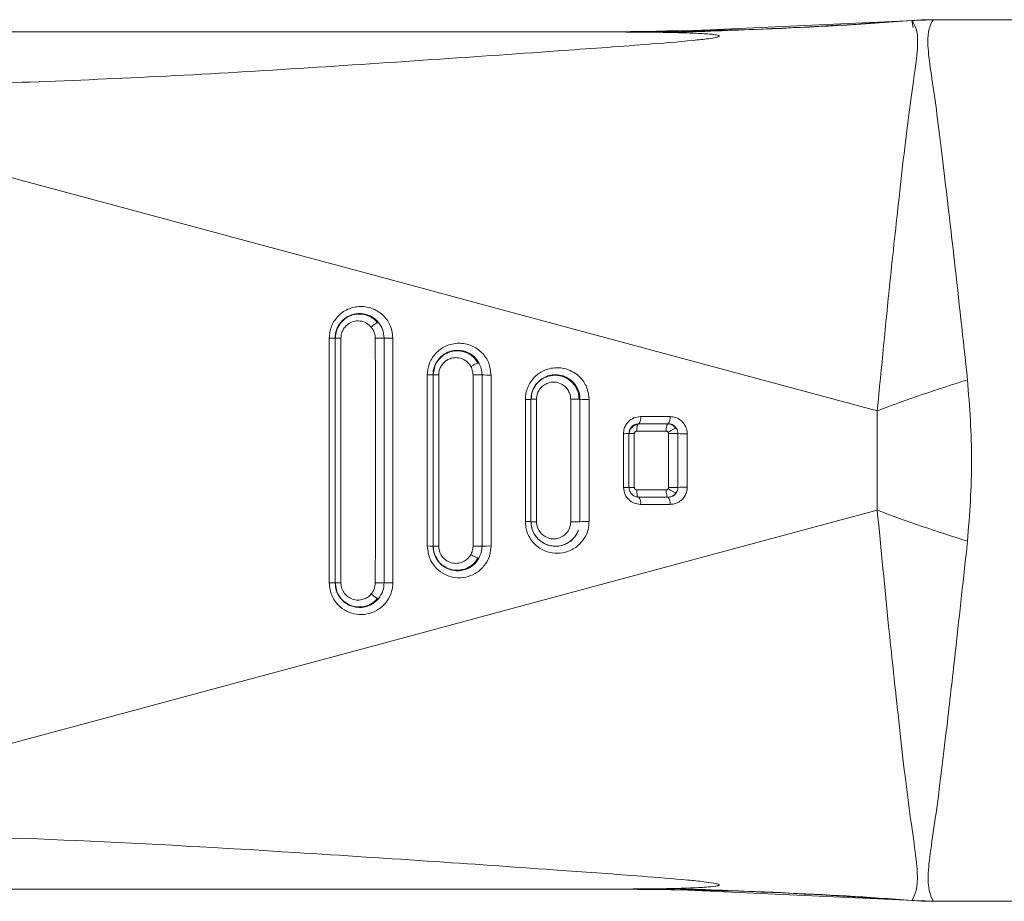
# Model space of a CAD drawing. Header units: millimetres. Extents: x -450 to 1926, y -64 to 425.
# Tile 28 of 41: x 620 to 641, y 391 to 409. Entities that reach past the tile are written whole.
import ezdxf

# ---------------------------------------------------------------- set-up
doc = ezdxf.new("R2010")
doc.units = ezdxf.units.MM
doc.linetypes.add('SLD-Solid', pattern=[0])

msp = doc.modelspace()

# ---------------------------------------------------------------- linework, layer by layer
at = {"color": 7, "linetype": 'SLD-Solid', "lineweight": 18}
for p, q in [((638.746, 409.129), (633.978, 408.907)), ((639.156, 409.142), (638.706, 409.126)), ((638.708, 409.124), (638.709, 409.126)), ((638.708, 409.126), (638.708, 409.126)), ((638.735, 408.981), (638.708, 409.124)), ((639.156, 409.142), (638.82, 409.133)), ((639.15, 409.141), (639.153, 409.142)), ((651.926, 409.142), (639.153, 409.142)), ((632.621, 408.892), (617.426, 408.892)), ((617.426, 408.892), (632.621, 408.892)), ((617.426, 408.892), (632.621, 408.892)), ((633.489, 408.91), (632.412, 408.892)), ((632.447, 408.892), (632.412, 408.892)), ((634.783, 408.925), (633.443, 408.899)), ((626.804, 402.638), (626.804, 397.646)), ((626.926, 402.643), (626.926, 402.643)), ((626.926, 397.642), (626.926, 402.642)), ((626.926, 402.642), (626.926, 401.091)), ((627.045, 397.642), (627.045, 402.642)), ((628.106, 397.647), (628.106, 402.637)), ((629.234, 402.34), (629.204, 402.327)), ((628.959, 402.065), (628.926, 401.893)), ((628.957, 402.053), (628.931, 401.892)), ((628.926, 401.893), (628.926, 401.893)), ((628.926, 398.392), (628.926, 401.892)), ((629.042, 398.392), (629.042, 401.892)), ((629.927, 401.892), (629.927, 398.393)), ((630.11, 398.397), (630.11, 401.888)), ((630.926, 401.393), (630.934, 401.473)), ((630.926, 401.393), (630.926, 401.393)), ((630.926, 398.892), (630.926, 401.392)), ((631.039, 398.892), (631.039, 401.392)), ((631.738, 401.391), (631.738, 398.892)), ((631.927, 401.392), (631.927, 398.892)), ((632.114, 398.897), (632.114, 401.388)), ((637.999, 401.157), (637.999, 399.128)), ((633.126, 400.892), (633.126, 400.892)), ((633.726, 400.892), (633.721, 400.889)), ((633.726, 400.892), (633.726, 400.892)), ((632.926, 400.693), (632.926, 400.693)), ((632.926, 399.592), (632.926, 400.692)), ((632.926, 400.692), (632.934, 400.692)), ((632.926, 400.692), (632.926, 400.692)), ((633.036, 399.592), (633.036, 400.692)), ((633.736, 400.692), (633.736, 399.593)), ((633.927, 400.692), (633.927, 399.592)), ((633.817, 399.415), (633.832, 399.425)), ((633.721, 399.395), (633.731, 399.396)), ((633.726, 399.392), (633.782, 399.401)), ((626.926, 399.184), (626.926, 397.642)), ((617.426, 391.392), (632.622, 391.392)), ((633.364, 391.389), (632.621, 391.392)), ((633.443, 391.386), (634.783, 391.36)), ((633.978, 391.378), (638.746, 391.156)), ((638.706, 391.159), (639.156, 391.143)), ((651.926, 391.142), (639.153, 391.142))]:
    msp.add_line(p, q, dxfattribs=at)
at = {"color": 7, "linetype": 'SLD-Solid', "lineweight": 18, "flags": 128}
for points in [[(637.999, 401.157), (635.494, 401.832), (632.965, 402.513), (630.413, 403.2), (627.843, 403.891), (625.257, 404.586), (622.657, 405.285), (620.046, 405.986), (617.426, 406.689)], [(626.926, 402.642), (626.929, 402.642), (626.935, 402.642), (626.946, 402.642), (626.96, 402.642), (626.978, 402.642), (626.998, 402.642), (627.021, 402.642), (627.045, 402.642)], [(628.926, 401.892), (628.929, 401.892), (628.935, 401.892), (628.945, 401.892), (628.959, 401.892), (628.976, 401.892), (628.996, 401.892), (629.018, 401.892), (629.042, 401.892)], [(630.926, 401.392), (630.929, 401.392), (630.935, 401.392), (630.944, 401.392), (630.958, 401.392), (630.975, 401.392), (630.994, 401.392), (631.016, 401.392), (631.039, 401.392)], [(633.126, 400.892), (633.202, 400.892), (633.277, 400.892), (633.352, 400.892), (633.427, 400.892), (633.502, 400.892), (633.577, 400.892), (633.652, 400.892), (633.726, 400.892)], [(633.086, 400.742), (633.161, 400.742), (633.236, 400.742), (633.311, 400.742), (633.386, 400.742), (633.461, 400.742), (633.536, 400.742), (633.61, 400.742), (633.685, 400.742)], [(633.685, 399.542), (633.61, 399.542), (633.536, 399.542), (633.461, 399.542), (633.386, 399.542), (633.311, 399.542), (633.236, 399.542), (633.161, 399.542), (633.086, 399.542)], [(633.726, 399.392), (633.652, 399.392), (633.577, 399.392), (633.502, 399.392), (633.427, 399.392), (633.352, 399.392), (633.277, 399.392), (633.202, 399.392), (633.126, 399.392)], [(637.999, 399.128), (635.494, 398.453), (632.964, 397.771), (630.413, 397.085), (627.843, 396.394), (625.257, 395.698), (622.657, 395), (620.046, 394.299), (617.426, 393.596)], [(630.926, 398.892), (630.929, 398.892), (630.935, 398.892), (630.944, 398.892), (630.958, 398.892), (630.975, 398.892), (630.994, 398.892), (631.016, 398.892), (631.039, 398.892)], [(628.926, 398.392), (628.929, 398.392), (628.935, 398.392), (628.945, 398.392), (628.959, 398.392), (628.976, 398.392), (628.996, 398.392), (629.018, 398.392), (629.042, 398.392)], [(626.926, 397.642), (626.929, 397.642), (626.935, 397.642), (626.946, 397.642), (626.96, 397.642), (626.978, 397.642), (626.998, 397.642), (627.021, 397.642), (627.045, 397.642)]]:
    msp.add_lwpolyline(points, dxfattribs=at)
at = {"color": 7, "linetype": 'SLD-Solid', "lineweight": 18}
for centre, radius, start, end in [((632.621, 489.022), 80.13, 270.00047, 274.35694), ((639.079, 403.567), 5.57, 89.4, 93.8228), ((626.831, 403.673), 1.035, 268.5039, 275.297), ((628.059, 404.344), 1.707, 265.5847, 271.5943), ((628.833, 402.949), 1.06, 268.6092, 275.0371), ((630.059, 403.656), 1.769, 265.7045, 271.6381), ((649.816, 369.744), 33.562, 107.2886, 110.6148), ((632.06, 403.177), 1.79, 265.7207, 271.7088), ((632.997, 401.005), 0.172, 318.9749, 11.1488), ((633.601, 401.005), 0.169, 318.0462, 11.2555), ((632.838, 402.367), 1.677, 269.2041, 273.0109), ((634.063, 403.758), 3.069, 267.4635, 271.0234), ((632.838, 397.922), 1.672, 86.9798, 90.7984), ((633.976, 566.934), 167.342, 269.91757, 269.98297), ((634.063, 396.534), 3.062, 88.9742, 92.5424), ((632.997, 399.279), 0.172, 348.8498, 41.0277), ((633.601, 399.279), 0.169, 348.7425, 41.9571), ((649.81, 430.534), 33.554, 249.3907, 252.7177), ((630.836, 397.837), 1.059, 85.0877, 91.3264), ((632.06, 397.11), 1.787, 88.2891, 94.286), ((628.833, 397.338), 1.059, 84.9547, 91.3936), ((629.948, 398.57), 0.428, 234.2158, 258.7242), ((630.012, 509.585), 111.193, 269.8609, 269.95622), ((630.059, 396.631), 1.766, 88.3598, 94.302), ((626.831, 396.613), 1.034, 84.6955, 91.4992), ((628.045, 482.027), 84.384, 269.79658, 269.91992), ((628.059, 395.943), 1.705, 88.404, 94.4217), ((632.621, 311.261), 80.131, 85.64373, 89.46874), ((639.079, 396.718), 5.57, 266.1765, 270.5992)]:
    msp.add_arc(centre, radius, start, end, dxfattribs=at)
for points, knots in [([(638.708, 409.126), (637.534, 409.048), (635.796, 408.934), (634.054, 408.916), (633.489, 408.91)], [0, 0, 0, 0, 0.675421, 1, 1, 1, 1]), ([(638.708, 409.124), (638.77, 409.026), (638.892, 408.832), (638.67, 407.508), (638.469, 405.752), (638.235, 403.594), (638.085, 402.046), (637.999, 401.157)], [0, 0, 0, 0, 0.215583, 0.424685, 0.63353, 0.789403, 1, 1, 1, 1]), ([(639.153, 409.142), (639.07, 409.142), (638.921, 409.14), (638.773, 409.13), (638.708, 409.126)], [0, 0, 0, 0, 0.559994, 1, 1, 1, 1]), ([(638.708, 409.126), (638.708, 409.126), (638.709, 409.126), (638.708, 409.124), (638.708, 409.124)], [0, 0, 0, 0, 0.56272, 1, 1, 1, 1]), ([(639.138, 409.136), (639.081, 409.029), (638.968, 408.817), (639.178, 407.591), (639.37, 405.992), (639.598, 404.042), (639.752, 402.616), (639.842, 401.789)], [0, 0, 0, 0, 0.215496, 0.427053, 0.635274, 0.788728, 1, 1, 1, 1]), ([(639.153, 409.142), (639.152, 409.142), (639.151, 409.141), (639.142, 409.138), (639.138, 409.136)], [0, 0, 0, 0, 0.558771, 1, 1, 1, 1]), ([(617.426, 407.761), (619.264, 407.819), (623.041, 407.936), (627.725, 408.246), (631.165, 408.482), (633.005, 408.615), (634.034, 408.697), (634.511, 408.748), (634.684, 408.774), (634.752, 408.793), (634.773, 408.803), (634.773, 408.814), (634.752, 408.823), (634.713, 408.832), (634.652, 408.841), (634.503, 408.855), (634.157, 408.873), (633.505, 408.889), (632.956, 408.891), (632.621, 408.892)], [0, 0, 0, 0, 0.277155, 0.569443, 0.709642, 0.801656, 0.852577, 0.869317, 0.879228, 0.882226, 0.884534, 0.88657, 0.888768, 0.891502, 0.895083, 0.899771, 0.916626, 0.949186, 1, 1, 1, 1]), ([(632.412, 408.892), (632.423, 408.892), (632.443, 408.892), (632.567, 408.892), (632.621, 408.892)], [0, 0, 0, 0, 0.562892, 1, 1, 1, 1]), ([(632.621, 408.892), (632.548, 408.892), (632.466, 408.892), (632.449, 408.892), (632.447, 408.892)], [0, 0, 0, 0, 0.885404, 1, 1, 1, 1]), ([(635.597, 408.948), (635.309, 408.936), (634.715, 408.912), (634.07, 408.889), (633.737, 408.877)], [0, 0, 0, 0, 0.484398, 1, 1, 1, 1]), ([(628.106, 402.637), (628.096, 402.721), (628.077, 402.889), (627.929, 403.105), (627.712, 403.253), (627.447, 403.305), (627.179, 403.247), (626.963, 403.089), (626.828, 402.871), (626.811, 402.713), (626.804, 402.638)], [0, 0, 0, 0, 0.12211, 0.245335, 0.372955, 0.505082, 0.637903, 0.768428, 0.891679, 1, 1, 1, 1]), ([(627.804, 402.97), (627.774, 403), (627.7, 403.073), (627.545, 403.139), (627.375, 403.148), (627.223, 403.107), (627.098, 403.029), (627, 402.915), (626.938, 402.782), (626.93, 402.688), (626.926, 402.642)], [0, 0, 0, 0, 0.103498, 0.258662, 0.412509, 0.522336, 0.64949, 0.77121, 0.887895, 1, 1, 1, 1]), ([(626.926, 402.642), (626.928, 402.676), (626.932, 402.743), (626.964, 402.842), (627.016, 402.935), (627.1, 403.028), (627.203, 403.096), (627.321, 403.135), (627.435, 403.147), (627.545, 403.132), (627.646, 403.095), (627.732, 403.044), (627.781, 402.994), (627.804, 402.97)], [0, 0, 0, 0, 0.081863, 0.166352, 0.253534, 0.343472, 0.472825, 0.555787, 0.650793, 0.754358, 0.828991, 0.917965, 1, 1, 1, 1]), ([(627.796, 402.955), (627.76, 402.991), (627.689, 403.063), (627.548, 403.123), (627.399, 403.14), (627.252, 403.111), (627.119, 403.039), (627.015, 402.93), (626.944, 402.794), (626.936, 402.693), (626.931, 402.642)], [0, 0, 0, 0, 0.126134, 0.251556, 0.376473, 0.501136, 0.625765, 0.750491, 0.875295, 1, 1, 1, 1]), ([(627.045, 402.642), (627.046, 402.66), (627.048, 402.699), (627.064, 402.763), (627.099, 402.835), (627.163, 402.911), (627.265, 402.976), (627.401, 403.002), (627.55, 402.971), (627.625, 402.902), (627.662, 402.868)], [0, 0, 0, 0, 0.062202, 0.135737, 0.227017, 0.340978, 0.481272, 0.64725, 0.824568, 1, 1, 1, 1]), ([(627.79, 402.96), (627.787, 402.959), (627.778, 402.955), (627.759, 402.943), (627.735, 402.926), (627.71, 402.907), (627.685, 402.887), (627.67, 402.874), (627.662, 402.867)], [0, 0, 0, 0, 0.134566, 0.316276, 0.497973, 0.674968, 0.843264, 1, 1, 1, 1]), ([(627.662, 402.868), (627.689, 402.828), (627.736, 402.759), (627.743, 402.676), (627.745, 402.641)], [0, 0, 0, 0, 0.583209, 1, 1, 1, 1]), ([(627.809, 402.964), (627.808, 402.965), (627.805, 402.966), (627.798, 402.964), (627.792, 402.961), (627.79, 402.96)], [0, 0, 0, 0, 0.426533, 0.88448, 1, 1, 1, 1]), ([(627.804, 402.97), (627.839, 402.921), (627.91, 402.824), (627.921, 402.702), (627.927, 402.642)], [0, 0, 0, 0, 0.501133, 1, 1, 1, 1]), ([(627.927, 402.642), (627.926, 402.642), (627.923, 402.642), (627.91, 402.642), (627.892, 402.642), (627.867, 402.642), (627.838, 402.642), (627.806, 402.642), (627.775, 402.642), (627.755, 402.641), (627.745, 402.641)], [0, 0, 0, 0, 0.115075, 0.238255, 0.367497, 0.5, 0.632503, 0.761746, 0.884925, 1, 1, 1, 1]), ([(627.745, 402.641), (627.749, 401.706), (627.755, 400.04), (627.748, 398.373), (627.745, 397.643)], [0, 0, 0, 0, 0.561693, 1, 1, 1, 1]), ([(627.927, 402.642), (627.929, 401.706), (627.932, 400.039), (627.929, 398.373), (627.927, 397.643)], [0, 0, 0, 0, 0.561705, 1, 1, 1, 1]), ([(630.11, 401.888), (630.1, 401.971), (630.081, 402.139), (629.933, 402.355), (629.716, 402.503), (629.449, 402.555), (629.18, 402.496), (628.965, 402.336), (628.831, 402.12), (628.815, 401.962), (628.808, 401.888)], [0, 0, 0, 0, 0.121562, 0.244482, 0.372443, 0.505911, 0.640023, 0.770914, 0.893144, 1, 1, 1, 1]), ([(629.864, 402.134), (629.835, 402.177), (629.774, 402.267), (629.626, 402.362), (629.45, 402.403), (629.269, 402.377), (629.12, 402.299), (629.01, 402.182), (628.94, 402.044), (628.931, 401.942), (628.926, 401.892)], [0, 0, 0, 0, 0.117871, 0.245763, 0.395767, 0.530728, 0.660259, 0.774453, 0.8886, 1, 1, 1, 1]), ([(628.957, 402.055), (628.962, 402.071), (628.978, 402.125), (629.033, 402.206), (629.129, 402.304), (629.253, 402.369), (629.393, 402.396), (629.516, 402.39), (629.627, 402.354), (629.722, 402.3), (629.804, 402.228), (629.845, 402.164), (629.864, 402.134)], [0, 0, 0, 0, 0.045358, 0.145197, 0.248853, 0.400978, 0.501499, 0.621011, 0.719546, 0.804772, 0.906342, 1, 1, 1, 1]), ([(629.85, 402.126), (629.819, 402.172), (629.757, 402.263), (629.616, 402.351), (629.459, 402.391), (629.297, 402.377), (629.147, 402.312), (629.031, 402.201), (628.966, 402.107), (628.957, 402.053), (628.957, 402.053)], [0, 0, 0, 0, 0.144578, 0.288075, 0.430723, 0.572903, 0.714998, 0.857266, 0.999734, 1, 1, 1, 1]), ([(629.042, 401.892), (629.043, 401.911), (629.045, 401.953), (629.064, 402.021), (629.104, 402.099), (629.169, 402.168), (629.252, 402.217), (629.344, 402.244), (629.464, 402.243), (629.601, 402.192), (629.666, 402.105), (629.698, 402.062)], [0, 0, 0, 0, 0.060974, 0.134031, 0.226048, 0.34221, 0.435268, 0.540822, 0.65477, 0.828002, 1, 1, 1, 1]), ([(628.926, 401.893), (628.928, 401.949), (628.929, 402.01), (628.957, 402.061), (628.959, 402.065)], [0, 0, 0, 0, 0.925546, 1, 1, 1, 1]), ([(628.926, 401.892), (628.928, 401.928), (628.93, 401.984), (628.95, 402.036), (628.957, 402.055)], [0, 0, 0, 0, 0.645685, 1, 1, 1, 1]), ([(629.845, 402.132), (629.841, 402.131), (629.831, 402.128), (629.81, 402.119), (629.783, 402.107), (629.753, 402.092), (629.724, 402.077), (629.706, 402.067), (629.698, 402.062)], [0, 0, 0, 0, 0.13295, 0.31543, 0.497906, 0.675415, 0.84376, 1, 1, 1, 1]), ([(629.698, 402.062), (629.712, 402.03), (629.737, 401.976), (629.74, 401.916), (629.742, 401.892)], [0, 0, 0, 0, 0.584591, 1, 1, 1, 1]), ([(629.864, 402.134), (629.863, 402.135), (629.861, 402.136), (629.853, 402.135), (629.846, 402.133), (629.845, 402.132)], [0, 0, 0, 0, 0.423243, 0.879271, 1, 1, 1, 1]), ([(629.864, 402.134), (629.882, 402.096), (629.918, 402.019), (629.924, 401.935), (629.927, 401.892)], [0, 0, 0, 0, 0.499024, 1, 1, 1, 1]), ([(632.114, 401.388), (632.106, 401.463), (632.094, 401.581), (632.022, 401.726), (631.967, 401.8), (631.903, 401.867), (631.824, 401.932), (631.677, 402.009), (631.507, 402.043), (631.341, 402.03), (631.172, 401.98), (631.027, 401.883), (630.918, 401.753), (630.857, 401.638), (630.818, 401.515), (630.814, 401.431), (630.811, 401.389)], [0, 0, 0, 0, 0.108868, 0.170073, 0.235648, 0.243541, 0.308214, 0.38546, 0.48989, 0.563467, 0.631506, 0.750347, 0.814407, 0.877392, 0.939244, 1, 1, 1, 1]), ([(628.808, 401.888), (628.808, 401.207), (628.808, 400.043), (628.808, 398.878), (628.808, 398.396)], [0, 0, 0, 0, 0.585647, 1, 1, 1, 1]), ([(628.926, 401.892), (628.926, 401.209), (628.926, 400.042), (628.926, 398.876), (628.926, 398.392)], [0, 0, 0, 0, 0.5856475, 1, 1, 1, 1]), ([(629.742, 401.892), (629.743, 401.243), (629.746, 400.077), (629.743, 398.911), (629.742, 398.393)], [0, 0, 0, 0, 0.555969, 1, 1, 1, 1]), ([(629.927, 401.892), (629.926, 401.892), (629.923, 401.892), (629.911, 401.892), (629.892, 401.892), (629.867, 401.892), (629.837, 401.892), (629.804, 401.892), (629.772, 401.892), (629.752, 401.892), (629.742, 401.892)], [0, 0, 0, 0, 0.11449, 0.237535, 0.367026, 0.499999, 0.632972, 0.762464, 0.885509, 1, 1, 1, 1]), ([(630.926, 401.392), (630.929, 401.427), (630.933, 401.497), (630.973, 401.616), (631.056, 401.743), (631.177, 401.833), (631.308, 401.883), (631.437, 401.899), (631.569, 401.877), (631.689, 401.824), (631.786, 401.748), (631.865, 401.643), (631.917, 401.523), (631.923, 401.436), (631.926, 401.392)], [0, 0, 0, 0, 0.065832, 0.132704, 0.235989, 0.351358, 0.415251, 0.503915, 0.599976, 0.669222, 0.755303, 0.834588, 0.917484, 1, 1, 1, 1]), ([(631.926, 401.392), (631.926, 401.412), (631.923, 401.475), (631.891, 401.598), (631.8, 401.743), (631.641, 401.858), (631.475, 401.898), (631.336, 401.888), (631.206, 401.85), (631.094, 401.774), (631.014, 401.681), (630.988, 401.629), (630.977, 401.607)], [0, 0, 0, 0, 0.0439992, 0.1354871, 0.2727454, 0.4168566, 0.5692374, 0.653063, 0.7316848, 0.8729642, 0.9472862, 1, 1, 1, 1]), ([(631.909, 401.381), (631.907, 401.415), (631.904, 401.482), (631.874, 401.578), (631.828, 401.666), (631.745, 401.767), (631.608, 401.858), (631.419, 401.896), (631.229, 401.859), (631.094, 401.769), (631.02, 401.684), (630.998, 401.641), (630.991, 401.627)], [0, 0, 0, 0, 0.075886, 0.151571, 0.226946, 0.301943, 0.45009, 0.597139, 0.743746, 0.890512, 0.964424, 1, 1, 1, 1]), ([(630.991, 401.627), (630.983, 401.613), (630.958, 401.57), (630.935, 401.49), (630.932, 401.425), (630.93, 401.392)], [0, 0, 0, 0, 0.20608, 0.603144, 1, 1, 1, 1]), ([(631.039, 401.392), (631.04, 401.414), (631.043, 401.463), (631.069, 401.544), (631.121, 401.625), (631.203, 401.695), (631.311, 401.741), (631.44, 401.747), (631.583, 401.698), (631.683, 401.597), (631.731, 401.483), (631.736, 401.422), (631.738, 401.391)], [0, 0, 0, 0, 0.05889, 0.131984, 0.227373, 0.317308, 0.424713, 0.545782, 0.670567, 0.834795, 0.917467, 1, 1, 1, 1]), ([(639.842, 401.789), (639.884, 401.24), (639.969, 400.142), (639.884, 399.044), (639.842, 398.495)], [0, 0, 0, 0, 0.499972, 1, 1, 1, 1]), ([(630.937, 401.492), (630.937, 401.491), (630.927, 401.459), (630.927, 401.425), (630.926, 401.392)], [0, 0, 0, 0, 0.036623, 1, 1, 1, 1]), ([(630.811, 401.389), (630.827, 401.389), (630.857, 401.389), (630.893, 401.39), (630.921, 401.391), (630.924, 401.392), (630.926, 401.392)], [0, 0, 0, 0, 0.243609, 0.467621, 0.72131, 1, 1, 1, 1]), ([(630.811, 401.389), (630.811, 400.908), (630.812, 400.077), (630.811, 399.246), (630.811, 398.896)], [0, 0, 0, 0, 0.578625, 1, 1, 1, 1]), ([(630.926, 401.392), (630.926, 400.91), (630.926, 400.077), (630.926, 399.243), (630.926, 398.892)], [0, 0, 0, 0, 0.578624, 1, 1, 1, 1]), ([(631.908, 401.392), (631.903, 401.392), (631.892, 401.392), (631.867, 401.392), (631.836, 401.392), (631.802, 401.392), (631.769, 401.392), (631.748, 401.392), (631.738, 401.392)], [0, 0, 0, 0, 0.148617, 0.327954, 0.507287, 0.681651, 0.84686, 1, 1, 1, 1]), ([(631.927, 401.392), (631.926, 401.392), (631.923, 401.392), (631.916, 401.392), (631.909, 401.392), (631.908, 401.392)], [0, 0, 0, 0, 0.445046, 0.925146, 1, 1, 1, 1]), ([(633.166, 401.039), (633.118, 401.033), (633.027, 401.023), (632.926, 400.952), (632.864, 400.874), (632.824, 400.79), (632.818, 400.725), (632.815, 400.69)], [0, 0, 0, 0, 0.261453, 0.508983, 0.649421, 0.811251, 1, 1, 1, 1]), ([(633.767, 401.038), (633.655, 401.038), (633.455, 401.038), (633.254, 401.038), (633.166, 401.039)], [0, 0, 0, 0, 0.558055, 1, 1, 1, 1]), ([(634.117, 400.69), (634.115, 400.719), (634.11, 400.784), (634.066, 400.881), (633.987, 400.969), (633.881, 401.028), (633.803, 401.035), (633.767, 401.038)], [0, 0, 0, 0, 0.15664, 0.347141, 0.566253, 0.797598, 1, 1, 1, 1]), ([(633.126, 400.892), (633.1, 400.889), (633.048, 400.883), (632.99, 400.843), (632.954, 400.798), (632.932, 400.75), (632.928, 400.712), (632.926, 400.692)], [0, 0, 0, 0, 0.268651, 0.518505, 0.657801, 0.816403, 1, 1, 1, 1]), ([(633.112, 400.871), (633.1, 400.871), (633.076, 400.87), (633.042, 400.859), (633.01, 400.842), (632.982, 400.819), (632.959, 400.789), (632.943, 400.756), (632.934, 400.722), (632.934, 400.701), (632.934, 400.692)], [0, 0, 0, 0, 0.127996, 0.256077, 0.384726, 0.514236, 0.644701, 0.77607, 0.907997, 1, 1, 1, 1]), ([(633.726, 400.892), (633.615, 400.892), (633.415, 400.892), (633.215, 400.892), (633.126, 400.892)], [0, 0, 0, 0, 0.558056, 1, 1, 1, 1]), ([(633.721, 400.889), (633.718, 400.887), (633.709, 400.883), (633.697, 400.851), (633.687, 400.801), (633.686, 400.762), (633.685, 400.742)], [0, 0, 0, 0, 0.182918, 0.455279, 0.727639, 1, 1, 1, 1]), ([(633.887, 400.796), (633.877, 400.811), (633.856, 400.84), (633.812, 400.87), (633.766, 400.889), (633.735, 400.889), (633.721, 400.89)], [0, 0, 0, 0, 0.267922, 0.531824, 0.792487, 1, 1, 1, 1]), ([(633.896, 400.799), (633.885, 400.813), (633.863, 400.843), (633.828, 400.866), (633.802, 400.878), (633.773, 400.888), (633.747, 400.891), (633.726, 400.892)], [0, 0, 0, 0, 0.2497197, 0.544545, 0.5985125, 0.6925505, 1, 1, 1, 1]), ([(632.815, 400.69), (632.815, 400.489), (632.815, 400.124), (632.815, 399.758), (632.815, 399.594)], [0, 0, 0, 0, 0.551131, 1, 1, 1, 1]), ([(632.934, 400.692), (632.934, 400.692), (632.937, 400.692), (632.956, 400.692), (632.99, 400.692), (633.021, 400.692), (633.036, 400.692)], [0, 0, 0, 0, 0.026954, 0.351303, 0.675651, 1, 1, 1, 1]), ([(633.036, 400.692), (633.037, 400.698), (633.038, 400.71), (633.046, 400.723), (633.055, 400.732), (633.065, 400.738), (633.075, 400.742), (633.082, 400.742), (633.086, 400.742)], [0, 0, 0, 0, 0.217305, 0.430777, 0.575827, 0.714334, 0.853388, 1, 1, 1, 1]), ([(633.685, 400.742), (633.689, 400.742), (633.697, 400.742), (633.708, 400.737), (633.719, 400.73), (633.725, 400.723), (633.728, 400.719)], [0, 0, 0, 0, 0.230799, 0.45919, 0.732023, 1, 1, 1, 1]), ([(633.896, 400.799), (633.894, 400.8), (633.892, 400.802), (633.88, 400.8), (633.862, 400.794), (633.839, 400.784), (633.811, 400.77), (633.782, 400.754), (633.753, 400.736), (633.736, 400.725), (633.728, 400.719)], [0, 0, 0, 0, 0.113774, 0.236652, 0.366448, 0.500002, 0.633556, 0.763352, 0.886228, 1, 1, 1, 1]), ([(633.728, 400.719), (633.73, 400.714), (633.735, 400.706), (633.735, 400.696), (633.736, 400.692)], [0, 0, 0, 0, 0.556659, 1, 1, 1, 1]), ([(633.927, 400.692), (633.926, 400.692), (633.923, 400.692), (633.911, 400.692), (633.891, 400.692), (633.865, 400.692), (633.833, 400.692), (633.8, 400.692), (633.766, 400.692), (633.746, 400.692), (633.736, 400.692)], [0, 0, 0, 0, 0.113929, 0.236843, 0.366573, 0.5, 0.633427, 0.763157, 0.886071, 1, 1, 1, 1]), ([(633.896, 400.799), (633.905, 400.782), (633.922, 400.749), (633.925, 400.711), (633.927, 400.692)], [0, 0, 0, 0, 0.495741, 1, 1, 1, 1]), ([(634.117, 399.595), (634.117, 399.799), (634.118, 400.164), (634.117, 400.529), (634.117, 400.69)], [0, 0, 0, 0, 0.560123, 1, 1, 1, 1]), ([(632.815, 399.594), (632.822, 399.544), (632.834, 399.444), (632.923, 399.333), (633.036, 399.26), (633.12, 399.251), (633.166, 399.246)], [0, 0, 0, 0, 0.2703903, 0.5357746, 0.7445391, 1, 1, 1, 1]), ([(632.93, 399.593), (632.93, 399.579), (632.932, 399.552), (632.945, 399.513), (632.965, 399.477), (632.992, 399.447), (633.025, 399.423), (633.061, 399.407), (633.092, 399.399), (633.111, 399.399), (633.116, 399.399)], [0, 0, 0, 0, 0.136117, 0.27231, 0.408174, 0.543208, 0.67737, 0.810754, 0.943671, 1, 1, 1, 1]), ([(633.086, 399.542), (633.08, 399.543), (633.069, 399.544), (633.056, 399.552), (633.047, 399.561), (633.041, 399.57), (633.037, 399.581), (633.037, 399.588), (633.036, 399.592)], [0, 0, 0, 0, 0.221635, 0.440098, 0.584189, 0.720594, 0.856716, 1, 1, 1, 1]), ([(633.728, 399.566), (633.725, 399.562), (633.721, 399.556), (633.711, 399.549), (633.699, 399.543), (633.69, 399.543), (633.685, 399.542)], [0, 0, 0, 0, 0.229475, 0.460672, 0.730808, 1, 1, 1, 1]), ([(633.722, 399.395), (633.735, 399.395), (633.762, 399.396), (633.802, 399.408), (633.833, 399.422), (633.847, 399.435), (633.851, 399.439)], [0, 0, 0, 0, 0.27556, 0.577927, 0.880927, 1, 1, 1, 1]), ([(633.736, 399.593), (633.735, 399.588), (633.734, 399.578), (633.73, 399.57), (633.728, 399.566)], [0, 0, 0, 0, 0.514525, 1, 1, 1, 1]), ([(633.896, 399.486), (633.894, 399.485), (633.892, 399.483), (633.88, 399.484), (633.862, 399.49), (633.839, 399.5), (633.811, 399.514), (633.782, 399.531), (633.754, 399.548), (633.736, 399.56), (633.728, 399.566)], [0, 0, 0, 0, 0.113772, 0.23665, 0.366446, 0.500001, 0.633555, 0.763351, 0.886228, 1, 1, 1, 1]), ([(633.767, 399.246), (633.796, 399.249), (633.858, 399.253), (633.952, 399.293), (634.032, 399.36), (634.085, 399.442), (634.113, 399.52), (634.116, 399.571), (634.117, 399.595)], [0, 0, 0, 0, 0.162686, 0.346492, 0.557609, 0.726171, 0.874109, 1, 1, 1, 1]), ([(633.845, 399.434), (633.851, 399.437), (633.871, 399.45), (633.886, 399.471), (633.896, 399.486)], [0, 0, 0, 0, 0.294063, 1, 1, 1, 1]), ([(633.927, 399.592), (633.925, 399.572), (633.922, 399.534), (633.904, 399.501), (633.896, 399.486)], [0, 0, 0, 0, 0.542875, 1, 1, 1, 1]), ([(633.126, 399.392), (633.239, 399.392), (633.439, 399.392), (633.639, 399.392), (633.726, 399.392)], [0, 0, 0, 0, 0.561955, 1, 1, 1, 1]), ([(633.166, 399.246), (633.278, 399.246), (633.479, 399.246), (633.679, 399.246), (633.767, 399.246)], [0, 0, 0, 0, 0.5619577, 1, 1, 1, 1]), ([(637.999, 399.128), (638.077, 398.325), (638.213, 396.906), (638.436, 394.838), (638.639, 393.007), (638.89, 391.508), (638.77, 391.279), (638.708, 391.161)], [0, 0, 0, 0, 0.1901674, 0.336225, 0.5408755, 0.7620022, 1, 1, 1, 1]), ([(630.811, 398.896), (630.815, 398.844), (630.823, 398.73), (630.887, 398.579), (630.983, 398.449), (631.105, 398.345), (631.268, 398.268), (631.471, 398.236), (631.691, 398.276), (631.888, 398.39), (632.025, 398.551), (632.101, 398.725), (632.109, 398.842), (632.114, 398.897)], [0, 0, 0, 0, 0.075669, 0.164787, 0.233499, 0.310956, 0.398367, 0.4985, 0.611916, 0.727202, 0.830679, 0.920924, 1, 1, 1, 1]), ([(631.896, 398.719), (631.892, 398.709), (631.868, 398.648), (631.797, 398.542), (631.677, 398.452), (631.546, 398.402), (631.414, 398.385), (631.273, 398.409), (631.157, 398.466), (631.062, 398.543), (630.987, 398.642), (630.936, 398.765), (630.93, 398.85), (630.926, 398.892)], [0, 0, 0, 0, 0.023608, 0.139606, 0.269752, 0.340778, 0.442985, 0.554154, 0.646459, 0.720712, 0.817332, 0.910373, 1, 1, 1, 1]), ([(630.926, 398.892), (630.93, 398.849), (630.936, 398.761), (630.995, 398.625), (631.104, 398.495), (631.247, 398.417), (631.389, 398.389), (631.516, 398.394), (631.642, 398.435), (631.752, 398.505), (631.836, 398.598), (631.878, 398.673), (631.894, 398.714), (631.896, 398.719)], [0, 0, 0, 0, 0.091238, 0.18376, 0.307166, 0.445037, 0.527064, 0.623018, 0.720259, 0.816508, 0.907519, 0.987641, 1, 1, 1, 1]), ([(631.738, 398.892), (631.737, 398.87), (631.734, 398.821), (631.708, 398.74), (631.656, 398.659), (631.574, 398.589), (631.467, 398.544), (631.337, 398.537), (631.195, 398.587), (631.095, 398.687), (631.046, 398.801), (631.042, 398.862), (631.039, 398.892)], [0, 0, 0, 0, 0.058992, 0.132132, 0.227579, 0.317583, 0.425083, 0.546249, 0.671117, 0.835444, 0.918174, 1, 1, 1, 1]), ([(631.926, 398.892), (631.925, 398.892), (631.922, 398.892), (631.908, 398.892), (631.89, 398.892), (631.867, 398.892), (631.84, 398.892), (631.81, 398.892), (631.774, 398.892), (631.751, 398.892), (631.738, 398.892)], [0, 0, 0, 0, 0.137223, 0.267433, 0.387963, 0.497455, 0.608552, 0.730615, 0.862046, 1, 1, 1, 1]), ([(639.842, 398.495), (639.761, 397.752), (639.619, 396.442), (639.404, 394.571), (639.208, 392.906), (638.971, 391.522), (639.081, 391.276), (639.138, 391.149)], [0, 0, 0, 0, 0.1900085, 0.3346503, 0.5383376, 0.7615276, 1, 1, 1, 1]), ([(628.808, 398.396), (628.82, 398.303), (628.843, 398.115), (629.012, 397.903), (629.217, 397.781), (629.431, 397.737), (629.643, 397.763), (629.843, 397.858), (629.999, 398.014), (630.094, 398.206), (630.105, 398.336), (630.11, 398.397)], [0, 0, 0, 0, 0.135185, 0.272261, 0.377488, 0.484751, 0.591543, 0.692042, 0.810013, 0.911732, 1, 1, 1, 1]), ([(629.864, 398.151), (629.843, 398.118), (629.799, 398.05), (629.699, 397.966), (629.589, 397.914), (629.474, 397.891), (629.338, 397.892), (629.186, 397.942), (629.044, 398.056), (628.946, 398.209), (628.933, 398.332), (628.926, 398.392)], [0, 0, 0, 0, 0.088729, 0.182864, 0.293162, 0.36578, 0.450942, 0.602861, 0.721548, 0.864409, 1, 1, 1, 1]), ([(628.926, 398.392), (628.932, 398.336), (628.943, 398.222), (629.03, 398.073), (629.16, 397.957), (629.314, 397.896), (629.492, 397.886), (629.653, 397.936), (629.786, 398.033), (629.839, 398.113), (629.864, 398.151)], [0, 0, 0, 0, 0.124797, 0.252599, 0.375406, 0.514472, 0.62662, 0.782775, 0.897235, 1, 1, 1, 1]), ([(628.931, 398.4), (628.933, 398.345), (628.938, 398.254), (628.984, 398.177), (629.002, 398.147)], [0, 0, 0, 0, 0.610845, 1, 1, 1, 1]), ([(629.698, 398.223), (629.684, 398.201), (629.653, 398.153), (629.58, 398.092), (629.479, 398.047), (629.357, 398.036), (629.233, 398.071), (629.129, 398.15), (629.056, 398.262), (629.047, 398.349), (629.042, 398.392)], [0, 0, 0, 0, 0.084422, 0.185892, 0.306091, 0.441556, 0.582282, 0.721931, 0.861634, 1, 1, 1, 1]), ([(629.742, 398.393), (629.739, 398.359), (629.735, 398.299), (629.709, 398.246), (629.698, 398.223)], [0, 0, 0, 0, 0.573714, 1, 1, 1, 1]), ([(629.927, 398.393), (629.924, 398.35), (629.918, 398.265), (629.882, 398.189), (629.864, 398.151)], [0, 0, 0, 0, 0.50105, 1, 1, 1, 1]), ([(629.002, 398.147), (629.011, 398.129), (629.043, 398.062), (629.144, 397.978), (629.29, 397.909), (629.452, 397.894), (629.609, 397.931), (629.751, 398.016), (629.814, 398.107), (629.846, 398.152)], [0, 0, 0, 0, 0.056991, 0.213689, 0.370116, 0.526558, 0.683436, 0.841165, 1, 1, 1, 1]), ([(626.804, 397.646), (626.816, 397.554), (626.839, 397.368), (627.004, 397.158), (627.205, 397.035), (627.415, 396.987), (627.627, 397.01), (627.83, 397.101), (627.991, 397.257), (628.089, 397.453), (628.101, 397.585), (628.106, 397.647)], [0, 0, 0, 0, 0.134387, 0.270116, 0.373824, 0.479039, 0.584256, 0.685463, 0.805996, 0.909843, 1, 1, 1, 1]), ([(627.809, 397.321), (627.782, 397.292), (627.727, 397.235), (627.611, 397.171), (627.457, 397.133), (627.283, 397.152), (627.132, 397.228), (627.019, 397.339), (626.942, 397.48), (626.931, 397.589), (626.926, 397.642)], [0, 0, 0, 0, 0.095895, 0.194773, 0.322721, 0.484171, 0.61556, 0.73382, 0.86996, 1, 1, 1, 1]), ([(626.926, 397.642), (626.931, 397.591), (626.94, 397.488), (627.012, 397.35), (627.121, 397.236), (627.26, 397.162), (627.417, 397.134), (627.57, 397.156), (627.707, 397.218), (627.776, 397.287), (627.809, 397.321)], [0, 0, 0, 0, 0.123146, 0.248295, 0.369663, 0.502327, 0.631598, 0.760884, 0.882964, 1, 1, 1, 1]), ([(626.931, 397.649), (626.935, 397.599), (626.942, 397.498), (627.011, 397.36), (627.114, 397.249), (627.246, 397.176), (627.393, 397.145), (627.542, 397.16), (627.683, 397.218), (627.755, 397.288), (627.791, 397.324)], [0, 0, 0, 0, 0.124866, 0.249809, 0.374627, 0.499292, 0.623933, 0.748774, 0.874061, 1, 1, 1, 1]), ([(627.662, 397.417), (627.643, 397.397), (627.603, 397.355), (627.52, 397.311), (627.417, 397.287), (627.305, 397.298), (627.199, 397.345), (627.114, 397.424), (627.056, 397.527), (627.049, 397.604), (627.045, 397.642)], [0, 0, 0, 0, 0.093826, 0.204031, 0.329319, 0.463373, 0.598394, 0.732574, 0.866939, 1, 1, 1, 1]), ([(627.745, 397.643), (627.741, 397.6), (627.733, 397.517), (627.685, 397.449), (627.662, 397.417)], [0, 0, 0, 0, 0.522143, 1, 1, 1, 1]), ([(627.927, 397.643), (627.922, 397.589), (627.912, 397.471), (627.845, 397.373), (627.809, 397.321)], [0, 0, 0, 0, 0.457769, 1, 1, 1, 1]), ([(627.809, 397.321), (627.808, 397.32), (627.804, 397.318), (627.792, 397.323), (627.777, 397.331), (627.759, 397.342), (627.738, 397.356), (627.715, 397.373), (627.689, 397.394), (627.671, 397.409), (627.662, 397.417)], [0, 0, 0, 0, 0.136994, 0.267534, 0.389021, 0.499979, 0.610951, 0.732451, 0.863, 1, 1, 1, 1]), ([(632.621, 391.392), (633.148, 391.394), (633.785, 391.395), (634.465, 391.427), (634.645, 391.442), (634.722, 391.455), (634.749, 391.461), (634.766, 391.467), (634.774, 391.474), (634.77, 391.483), (634.75, 391.493), (634.712, 391.503), (634.617, 391.521), (634.42, 391.547), (633.933, 391.596), (632.963, 391.673), (631.249, 391.797), (628.888, 391.96), (625.589, 392.175), (621.735, 392.401), (618.834, 392.483), (617.426, 392.523)], [0, 0, 0, 0, 0.079633, 0.096416, 0.106506, 0.108989, 0.110947, 0.112535, 0.113904, 0.115836, 0.117972, 0.120667, 0.124353, 0.135955, 0.15357, 0.20236, 0.286651, 0.417176, 0.562519, 0.787792, 1, 1, 1, 1]), ([(638.708, 391.159), (637.534, 391.234), (635.437, 391.368), (633.336, 391.385), (632.412, 391.392)], [0, 0, 0, 0, 0.560021, 1, 1, 1, 1]), ([(633.738, 391.407), (634.072, 391.395), (634.721, 391.372), (635.319, 391.348), (635.608, 391.336)], [0, 0, 0, 0, 0.515544, 1, 1, 1, 1]), ([(638.708, 391.161), (638.708, 391.16), (638.709, 391.159), (638.708, 391.159), (638.708, 391.159)], [0, 0, 0, 0, 0.556333, 1, 1, 1, 1]), ([(639.153, 391.142), (639.07, 391.143), (638.921, 391.145), (638.773, 391.155), (638.708, 391.159)], [0, 0, 0, 0, 0.559994, 1, 1, 1, 1]), ([(639.138, 391.149), (639.143, 391.147), (639.151, 391.143), (639.152, 391.143), (639.153, 391.142)], [0, 0, 0, 0, 0.561067, 1, 1, 1, 1])]:
    msp.add_open_spline(points, degree=3, knots=knots, dxfattribs=at)
for points in [[(632.926, 400.692), (632.929, 400.718), (632.936, 400.771), (632.982, 400.837), (633.048, 400.883), (633.1, 400.889), (633.126, 400.892)], [(633.126, 400.892), (633.121, 400.89), (633.111, 400.885), (633.097, 400.851), (633.088, 400.801), (633.087, 400.762), (633.086, 400.742)], [(633.726, 400.892), (633.743, 400.891), (633.777, 400.889), (633.824, 400.869), (633.866, 400.84), (633.886, 400.812), (633.896, 400.799)], [(632.926, 399.592), (632.928, 399.592), (632.931, 399.592), (632.955, 399.592), (632.991, 399.592), (633.021, 399.592), (633.036, 399.592)], [(633.126, 399.392), (633.121, 399.395), (633.111, 399.399), (633.097, 399.434), (633.088, 399.483), (633.087, 399.523), (633.086, 399.542)], [(633.726, 399.392), (633.721, 399.395), (633.71, 399.399), (633.697, 399.434), (633.687, 399.483), (633.686, 399.523), (633.685, 399.542)], [(633.896, 399.486), (633.886, 399.472), (633.866, 399.445), (633.824, 399.416), (633.777, 399.396), (633.743, 399.393), (633.726, 399.392)]]:
    msp.add_open_spline(points, degree=3, dxfattribs=at)

doc.saveas('drawing.dxf')
